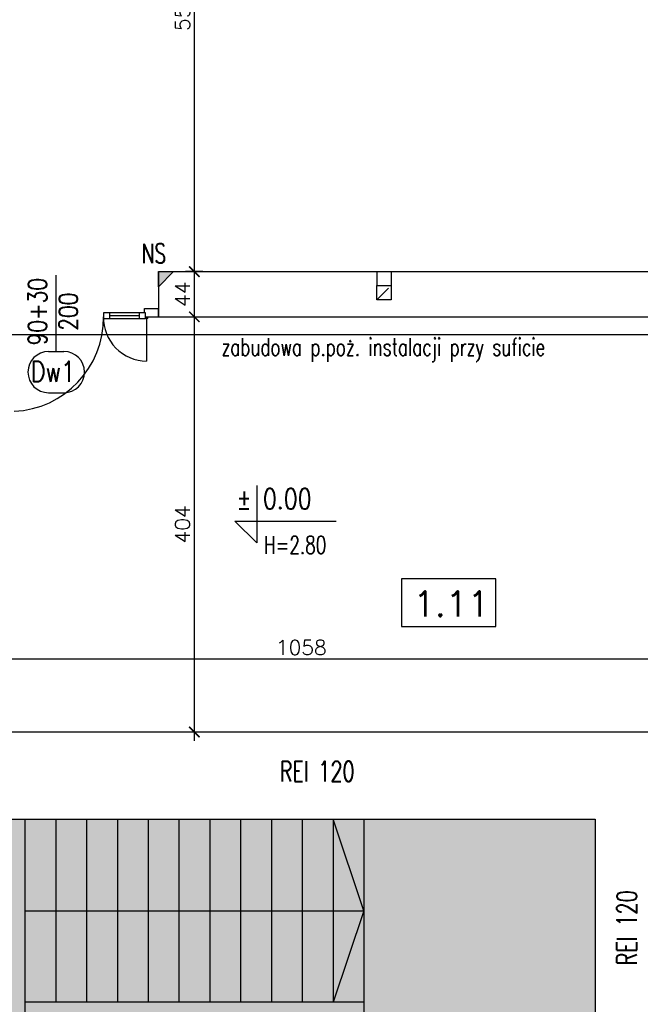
# Model space of a CAD drawing. Header units: millimetres. Extents: x 31969 to 285678, y -69766 to -1123.
# Tile 77 of 176: x 141183 to 141787, y -10870 to -9912. Entities that reach past the tile are written whole.
import ezdxf
from ezdxf.enums import TextEntityAlignment as Align
from ezdxf.lldxf.tags import DXFTag

# ---------------------------------------------------------------- set-up
doc = ezdxf.new("R2010")
doc.units = ezdxf.units.MM
doc.linetypes.add('KRE_16_8', pattern=[24, 16, -8])
for name, color, linetype in [('a-koty', 1, 'Continuous'), ('a-opis 1', 3, 'Continuous'), ('a-opis 3', 15, 'Continuous'), ('a-opis stolarki 1', 3, 'Continuous'), ('a-opis stolarki 2', 1, 'Continuous'), ('a-schody', 3, 'Continuous'), ('a-stolarka drzwiowa', 3, 'Continuous'), ('a-stolarka okienna', 3, 'Continuous'), ('a-szkło', 4, 'Continuous'), ('a-szraf', 252, 'Continuous'), ('a-wentylacja', 3, 'Continuous'), ('a-wymiary', 11, 'Continuous'), ('a-ściany istniejące murowane', 6, 'Continuous')]:
    doc.layers.add(name, color=color, linetype=linetype)
doc.styles.add('MAREK', font='simplex.shx')
doc.styles.add('RS01507', font='romans.shx', dxfattribs={"width": 0.7, "height": 0.15})
doc.styles.add('WYMIAR', font='romans.shx', dxfattribs={"width": 0.8})
tags = doc.linetypes.add('DASHED', pattern=[0.75, 0.5, -0.25]).pattern_tags.tags
tags[6:7] = [DXFTag(74, 4), DXFTag(75, 0), DXFTag(340, '0'), DXFTag(46, 1.0), DXFTag(50, 0.0), DXFTag(44, 0.0), DXFTag(45, 0.0)]
tags[4:5] = [DXFTag(74, 4), DXFTag(75, 0), DXFTag(340, '0'), DXFTag(46, 1.0), DXFTag(50, 0.0), DXFTag(44, 0.0), DXFTag(45, 0.0)]
doc.dimstyles.new('MAREK', dxfattribs={"dimscale": 0.85, "dimtxt": 17, "dimasz": 12, "dimexe": 10, "dimexo": 0.625, "dimgap": 5, "dimtad": 1, "dimdec": 1, "dimdsep": 46, "dimtxsty": 'MAREK', "dimblk1": 'ARCHTICK', "dimblk2": 'ARCHTICK', "dimsah": 1, "dimcen": 2.5, "dimdle": 10, "dimadec": 0, "dimazin": 0, "dimtfac": 1, "dimtdec": 1, "dimtmove": 1, "dimatfit": 3, "dimldrblk": 'ARCHTICK', "dimfxl": 10, "dimfxlon": 1, "dimtolj": 1, "dimtzin": 0, "dimarcsym": 0})

# ---------------------------------------------------------------- blocks, each defined once
blk = doc.blocks.new('_ARCHTICK')
at = {"color": 0, "linetype": 'ByBlock', "const_width": 0.15}
blk.add_lwpolyline([(-0.5, -0.5), (0.5, 0.5)], dxfattribs=at)
blk = doc.blocks.new('*D110')
at = {"layer": 'a-wymiary', "color": 0, "lineweight": -2, "ltscale": 100}
for p, q in [((141353.03, -10613.6), (141353.03, -10192.6)), ((141345.51, -10201.1), (141361.53, -10201.1)), ((141345.51, -10605.1), (141361.53, -10605.1))]:
    blk.add_line(p, q, dxfattribs=at)
at = {"layer": 'DEFPOINTS', "color": 0, "ltscale": 100}
for p in [(141344.98, -10201.1), (141353.03, -10201.1), (141344.98, -10605.1)]:
    blk.add_point(p, dxfattribs=at)
at = {"layer": 'a-wymiary', "color": 0, "lineweight": -2, "ltscale": 100, "xscale": 10.2, "yscale": 10.2, "zscale": 10.2}
for p, rotation in [((141353.03, -10201.1), 90), ((141353.03, -10605.1), 270)]:
    blk.add_blockref('_ARCHTICK', p, dxfattribs=dict(at, rotation=rotation))
at = {"layer": 'a-wymiary', "color": 0, "ltscale": 100, "insert": (141341.56, -10403.1), "char_height": 14.45, "attachment_point": 5, "rotation": 90, "style": 'MAREK'}
blk.add_mtext('\\A1;404', dxfattribs=at)
blk = doc.blocks.new('*D111')
at = {"layer": 'a-wymiary', "color": 0, "lineweight": -2, "ltscale": 100}
for p, q in [((141353.03, -10209.6), (141353.03, -10148.6)), ((141361.17, -10157.1), (141344.53, -10157.1)), ((141345.51, -10201.1), (141361.53, -10201.1))]:
    blk.add_line(p, q, dxfattribs=at)
at = {"layer": 'DEFPOINTS', "color": 0, "ltscale": 100}
for p in [(141353.03, -10157.1), (141361.7, -10157.1), (141344.98, -10201.1)]:
    blk.add_point(p, dxfattribs=at)
at = {"layer": 'a-wymiary', "color": 0, "lineweight": -2, "ltscale": 100, "xscale": 10.2, "yscale": 10.2, "zscale": 10.2}
for p, rotation in [((141353.03, -10157.1), 90), ((141353.03, -10201.1), 270)]:
    blk.add_blockref('_ARCHTICK', p, dxfattribs=dict(at, rotation=rotation))
at = {"layer": 'a-wymiary', "color": 0, "ltscale": 100, "insert": (141341.56, -10179.1), "char_height": 14.45, "attachment_point": 5, "rotation": 90, "style": 'MAREK'}
blk.add_mtext('\\A1;44', dxfattribs=at)
blk = doc.blocks.new('*D112')
at = {"layer": 'a-wymiary', "color": 0, "lineweight": -2, "ltscale": 100}
for p, q in [((141353.03, -10165.6), (141353.03, -9595.6)), ((141361.17, -9604.1), (141344.53, -9604.1)), ((141361.17, -10157.1), (141344.53, -10157.1))]:
    blk.add_line(p, q, dxfattribs=at)
at = {"layer": 'DEFPOINTS', "color": 0, "ltscale": 100}
for p in [(141353.03, -9604.1), (141361.7, -9604.1), (141361.7, -10157.1)]:
    blk.add_point(p, dxfattribs=at)
at = {"layer": 'a-wymiary', "color": 0, "lineweight": -2, "ltscale": 100, "xscale": 10.2, "yscale": 10.2, "zscale": 10.2}
for p, rotation in [((141353.03, -9604.1), 90), ((141353.03, -10157.1), 270)]:
    blk.add_blockref('_ARCHTICK', p, dxfattribs=dict(at, rotation=rotation))
at = {"layer": 'a-wymiary', "color": 0, "ltscale": 100, "insert": (141341.56, -9904.35), "char_height": 14.45, "attachment_point": 5, "rotation": 90, "style": 'MAREK'}
blk.add_mtext('\\A1;553', dxfattribs=at)
blk = doc.blocks.new('*D118')
at = {"layer": 'a-wymiary', "color": 0, "lineweight": -2, "ltscale": 100}
for p, q in [((140928.07, -10542.86), (140928.07, -10525.86)), ((141986.07, -10542.86), (141986.07, -10525.86)), ((141994.57, -10534.36), (140919.57, -10534.36))]:
    blk.add_line(p, q, dxfattribs=at)
at = {"layer": 'DEFPOINTS', "color": 0, "ltscale": 100}
for p in [(140928.07, -10534.36), (140928.07, -10544.14), (141986.07, -10544.14)]:
    blk.add_point(p, dxfattribs=at)
at = {"layer": 'a-wymiary', "color": 0, "lineweight": -2, "ltscale": 100, "xscale": 10.2, "yscale": 10.2, "zscale": 10.2, "rotation": 180}
blk.add_blockref('_ARCHTICK', (140928.07, -10534.36), dxfattribs=at)
at = {"layer": 'a-wymiary', "color": 0, "lineweight": -2, "ltscale": 100, "xscale": 10.2, "yscale": 10.2, "zscale": 10.2}
blk.add_blockref('_ARCHTICK', (141986.07, -10534.36), dxfattribs=at)
at = {"layer": 'a-wymiary', "color": 0, "ltscale": 100, "insert": (141457.07, -10522.88), "char_height": 14.45, "attachment_point": 5, "style": 'MAREK'}
blk.add_mtext('\\A1;1058', dxfattribs=at)

msp = doc.modelspace()

# ---------------------------------------------------------------- hatches: boundary and pattern name
at = {"layer": 'a-opis 1', "ltscale": 100}
h = msp.add_hatch(color=256, dxfattribs=at)
h.dxf.hatch_style = 1
h.paths.add_polyline_path([(141318.07, -10171.82), (141318.07, -10157.1), (141332.79, -10157.1), (141327.27, -10162.62), (141323.59, -10162.62), (141323.59, -10166.3)])
h.paths.add_polyline_path([(141323.59, -10166.3), (141323.59, -10162.62), (141327.27, -10162.62)], flags=17)
at = {"layer": 'a-szraf', "ltscale": 30}
h = msp.add_hatch(dxfattribs=at)
h.set_pattern_fill('DOTS', color=256, scale=3)
h.set_pattern_definition([(0, (0, -3342.232), (2.38125, 4.7625), [0, -4.7625])])
h.paths.add_polyline_path([(141743.07, -11094.1), (141181.07, -11094.1), (141181.07, -11332.6), (141743.07, -11332.6)])
h.paths.add_polyline_path([(141743.07, -10690.1), (140928.07, -10690.1), (140928.07, -11070.1), (141146.07, -11070.1), (141743.07, -11070.1)])
h.paths.add_polyline_path([(141146.07, -11070.1), (140928.07, -11070.1), (140928.07, -11332.6), (141146.07, -11332.6)])

# ---------------------------------------------------------------- linework, layer by layer
at = {"layer": 'a-koty'}
msp.add_lwpolyline([(141413.73, -10365.18), (141413.73, -10421.06), (141392.51, -10399.83), (141491.16, -10399.83)], dxfattribs=at)
at = {"layer": 'a-opis 1', "ltscale": 100}
for p, q in [((141332.79, -10157.1), (141318.07, -10171.82)), ((141318.07, -10157.1), (141332.79, -10157.1)), ((141318.07, -10171.82), (141318.07, -10157.1))]:
    msp.add_line(p, q, dxfattribs=at)
at = {"layer": 'a-opis 3'}
msp.add_lwpolyline([(141646.5, -10456.2), (141554.58, -10456.2), (141554.58, -10502.44), (141646.5, -10502.44)], close=True, dxfattribs=at)
at = {"layer": 'a-opis stolarki 1'}
msp.add_line((141218.63, -10234.88), (141218.63, -10160.72), dxfattribs=at)
at = {"layer": 'a-opis stolarki 2'}
for p, q in [((141211.13, -10234.88), (141226.13, -10234.88)), ((141211.13, -10274.98), (141226.13, -10274.98))]:
    msp.add_line(p, q, dxfattribs=at)
for centre, start, end in [((141211.13, -10254.93), 90, 270), ((141226.13, -10254.93), 270, 90)]:
    msp.add_arc(centre, 20.05, start, end, dxfattribs=at)
at = {"layer": 'a-schody'}
for p, q in [((141188.07, -10690.1), (141188.07, -10868.1)), ((141218.07, -10690.1), (141218.07, -10868.1)), ((141248.07, -10690.1), (141248.07, -10868.1)), ((141278.07, -10690.1), (141278.07, -10868.1)), ((141308.07, -10690.1), (141308.07, -10868.1)), ((141338.07, -10690.1), (141338.07, -10868.1)), ((141368.07, -10690.1), (141368.07, -10868.1)), ((141398.07, -10690.1), (141398.07, -10868.1)), ((141428.07, -10690.1), (141428.07, -10868.1)), ((141458.07, -10690.1), (141458.07, -10868.1)), ((141488.07, -10690.1), (141488.07, -10868.1)), ((141518.07, -10779.1), (141488.07, -10690.1)), ((141518.07, -10690.1), (141518.07, -10868.1)), ((141188.07, -10779.1), (141518.07, -10779.1)), ((141518.07, -10779.1), (141488.07, -10868.1)), ((141518.07, -10868.1), (141188.07, -10868.1)), ((141188.07, -10868.1), (141188.07, -10892.1)), ((141518.07, -10868.1), (141518.07, -10892.1))]:
    msp.add_line(p, q, dxfattribs=at)
at = {"layer": 'a-stolarka drzwiowa'}
for p, q in [((141304.57, -10193.1), (141318.07, -10193.1)), ((141304.57, -10197.1), (141304.57, -10193.1)), ((141318.07, -10201.1), (141318.07, -10193.1)), ((141305.57, -10197.1), (141264.57, -10197.1)), ((141264.57, -10197.1), (141264.57, -10203.1)), ((141305.57, -10203.1), (141264.57, -10203.1)), ((141270.57, -10197.1), (141270.57, -10203.1)), ((141299.57, -10203.1), (141299.57, -10197.1)), ((141305.57, -10203.1), (141305.57, -10197.1)), ((141305.57, -10201.1), (141318.07, -10201.1))]:
    msp.add_line(p, q, dxfattribs=at)
at = {"layer": 'a-stolarka drzwiowa', "linetype": 'DASHED', "lineweight": 25, "ltscale": 20}
msp.add_line((141306.59, -10202.1), (141306.59, -10244.12), dxfattribs=at)
at = {"layer": 'a-stolarka drzwiowa'}
msp.add_circle((141306.59, -10202.1), 1, dxfattribs=at)
at = {"layer": 'a-stolarka drzwiowa', "linetype": 'DASHED', "lineweight": 25, "ltscale": 20}
for centre, radius, start, end in [((141173.57, -10202.1), 91, 272.51931, 0.52078), ((141306.59, -10202.1), 42.03, 178.63657, 270)]:
    msp.add_arc(centre, radius, start, end, dxfattribs=at)
at = {"layer": 'a-stolarka okienna', "linetype": 'DASHED', "lineweight": 25, "ltscale": 40}
msp.add_line((143522.33, -10218.55), (140656.09, -10218.55), dxfattribs=at)
at = {"layer": 'a-szkło', "ltscale": 40}
msp.add_line((141299.57, -10200.1), (141270.57, -10200.1), dxfattribs=at)
at = {"layer": 'a-wentylacja', "linetype": 'KRE_16_8'}
for p, q in [((141530.57, -10157.1), (141530.57, -10170.6)), ((141544.57, -10157.1), (141544.57, -10170.6)), ((141530.57, -10184.6), (141544.57, -10170.6))]:
    msp.add_line(p, q, dxfattribs=at)
msp.add_lwpolyline([(141530.57, -10184.6), (141530.57, -10170.6), (141544.57, -10170.6), (141544.57, -10184.6)], close=True, dxfattribs=at)
at = {"layer": 'a-ściany istniejące murowane'}
for p, q in [((141318.07, -10157.1), (141318.07, -10201.1)), ((141318.07, -10157.1), (142127.07, -10157.1)), ((141318.07, -10201.1), (141986.07, -10201.1)), ((141146.07, -10605.1), (141831.07, -10605.1)), ((141146.07, -10690.1), (141743.07, -10690.1)), ((141743.07, -10690.1), (141743.07, -11070.1))]:
    msp.add_line(p, q, dxfattribs=at)

# ---------------------------------------------------------------- texts
at = {"layer": 'a-koty', "insert": (141393.94, -10368.32), "char_height": 19.8, "width": 462.9754, "attachment_point": 1, "style": 'WYMIAR'}
msp.add_mtext('%%P 0.00', dxfattribs=at)
at = {"layer": 'a-opis 1', "ltscale": 40, "style": 'RS01507', "width": 0.7}
msp.add_text('zabudowa p.poż. instalacji przy suficie ', height=17.1027, dxfattribs=at).set_placement((141379.39, -10230.51), align=Align.MIDDLE_LEFT)
msp.add_text(' H=2.80', height=17.103, dxfattribs=at).set_placement((141412.7, -10431.65))
at = {"layer": 'a-opis 1', "ltscale": 40, "insert": (141375.69, -10129.94), "char_height": 18.913, "width": 124.3193, "attachment_point": 3, "style": 'RS01507'}
msp.add_mtext('\\pxqc;NS', dxfattribs=at)
at = {"layer": 'a-opis 3', "style": 'MAREK'}
msp.add_text('1.11', height=24.659, dxfattribs=at).set_placement((141566.06, -10492.73))
at = {"layer": 'a-opis 3', "ltscale": 40, "insert": (141147.71, -10653.25), "char_height": 19.613, "width": 649.6209, "attachment_point": 7, "style": 'RS01507'}
msp.add_mtext('\\pxqc;REI 120', dxfattribs=at)
at = {"layer": 'a-opis 3', "ltscale": 40, "insert": (141783.75, -11120.48), "char_height": 19.613, "width": 649.6209, "attachment_point": 7, "rotation": 90, "style": 'RS01507'}
msp.add_mtext('\\pxqc;REI 120', dxfattribs=at)
at = {"layer": 'a-opis stolarki 1', "insert": (141161.39, -10178.16), "char_height": 18, "width": 35.8438, "attachment_point": 3, "rotation": 90, "style": 'WYMIAR'}
msp.add_mtext('\\pxqc;\\P90+30\\P200', dxfattribs=at)
at = {"layer": 'a-opis stolarki 2', "insert": (141237.01, -10264.34), "char_height": 20.047, "width": 23.6587, "attachment_point": 9, "style": 'WYMIAR'}
msp.add_mtext('Dw1', dxfattribs=at)

# ---------------------------------------------------------------- dimensions: what is measured, and where the dimension line sits
at = {"layer": 'a-wymiary', "ltscale": 100}
dim = msp.add_linear_dim(base=(141353.03, -9604.1), p1=(141361.7, -10157.1), p2=(141361.7, -9604.1), angle=90, dimstyle='MAREK', dxfattribs=at)
dim.commit()
dim.dimension.update_dxf_attribs({"geometry": '*D112', "text_midpoint": (141353.03, -9904.35), "dimtype": 160})
for base, p1, p2, picture, middle in [((141353.03, -10157.1), (141344.98, -10201.1), (141361.7, -10157.1), '*D111', (141341.56, -10179.1)), ((141353.03, -10201.1), (141344.98, -10605.1), (141344.98, -10201.1), '*D110', (141341.56, -10403.1))]:
    dim = msp.add_linear_dim(base=base, p1=p1, p2=p2, angle=90, dimstyle='MAREK', dxfattribs=at)
    dim.commit()
    dim.dimension.update_dxf_attribs({"geometry": picture, "text_midpoint": middle})
dim = msp.add_linear_dim(base=(140928.07, -10534.36), p1=(141986.07, -10544.14), p2=(140928.07, -10544.14), dimstyle='MAREK', dxfattribs=at)
dim.commit()
dim.dimension.update_dxf_attribs({"geometry": '*D118', "text_midpoint": (141457.07, -10522.88)})

doc.saveas('drawing.dxf')
